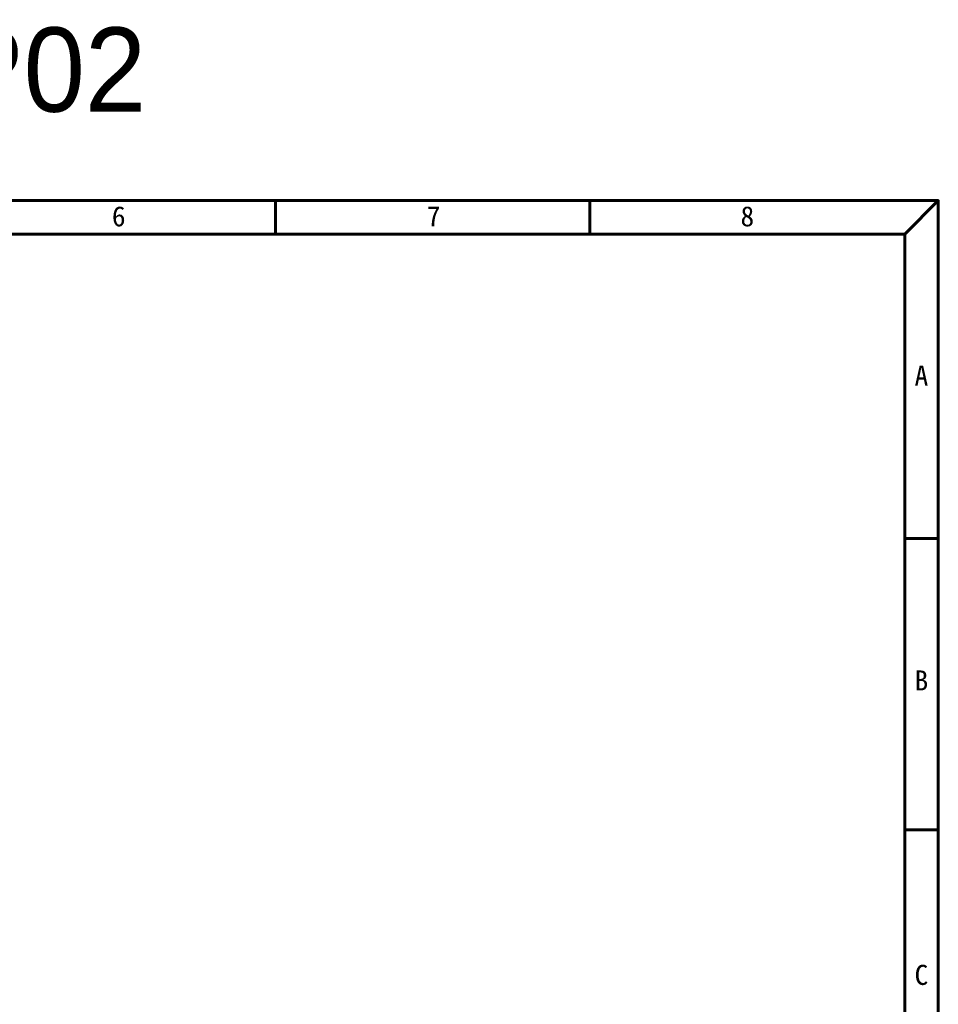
# Model space of a CAD drawing. Header units: inches. Extents: x 0 to 6721, y -3375 to 1330.
# Tile 186 of 198: x 5763 to 5981, y -67 to 166. Entities that reach past the tile are written whole.
import ezdxf

# ---------------------------------------------------------------- set-up
doc = ezdxf.new("R2010")
doc.units = ezdxf.units.IN
doc.header["$MEASUREMENT"] = 0
doc.layers.add('BORDER', color=7, linetype='Continuous')
doc.styles.get("Standard").update_dxf_attribs({"font": 'arial.ttf'})
doc.styles.add('標題欄', font='txt')

# ---------------------------------------------------------------- blocks, each defined once
blk = doc.blocks.new('A4-英文圖框-橫式')
at = {"layer": 'BORDER', "color": 123, "linetype": 'Continuous', "lineweight": 60, "ltscale": 25.4}
for p, q in [((2450.2, 183.5), (2450.2, 188.79)), ((2499.95, 183.5), (2499.95, 188.79)), ((2549.79, 183.5), (2555.09, 188.79)), ((2151.7, 183.5), (2549.79, 183.5)), ((2549.79, 183.5), (2549.79, -95.06)), ((2549.79, 135.31), (2555.09, 135.31)), ((2549.79, 89.23), (2555.09, 89.23))]:
    blk.add_line(p, q, dxfattribs=at)
blk.add_lwpolyline([(2151.7, 188.79), (2555.09, 188.79), (2555.09, -95.06), (2151.7, -95.06)], close=True, dxfattribs=at)
at = {"color": 60, "style": '標題欄'}
for s, p in [('6', (2424.32, 184.72)), ('7', (2474.15, 184.72)), ('8', (2523.79, 184.72)), ('A', (2551.33, 159.51)), ('B', (2551.33, 111.26)), ('C', (2551.33, 64.66))]:
    blk.add_text(s, height=3.18, dxfattribs=at).set_placement(p)
at = {"color": 3, "style": '標題欄'}
for s, p in [('7', (2474.15, 184.72)), ('A', (2551.33, 159.51)), ('B', (2551.33, 111.26)), ('C', (2551.33, 64.66))]:
    blk.add_text(s, height=3.18, dxfattribs=at).set_placement(p)

msp = doc.modelspace()

# ---------------------------------------------------------------- block references
at = {"xscale": 1.5, "yscale": 1.5, "zscale": 1.5}
msp.add_blockref('A4-英文圖框-橫式', (2148.678, -159.656), dxfattribs=at)

# ---------------------------------------------------------------- texts
at = {"color": 7, "insert": (5678.766, 153.535), "char_height": 20, "attachment_point": 5}
msp.add_mtext_dynamic_manual_height_columns('{\\fPMingLiU|b0|i0|c136|p18;右折WR + 板金P02}', width=252.6866, gutter_width=12.5, heights=[0], dxfattribs=at)

doc.saveas('drawing.dxf')
